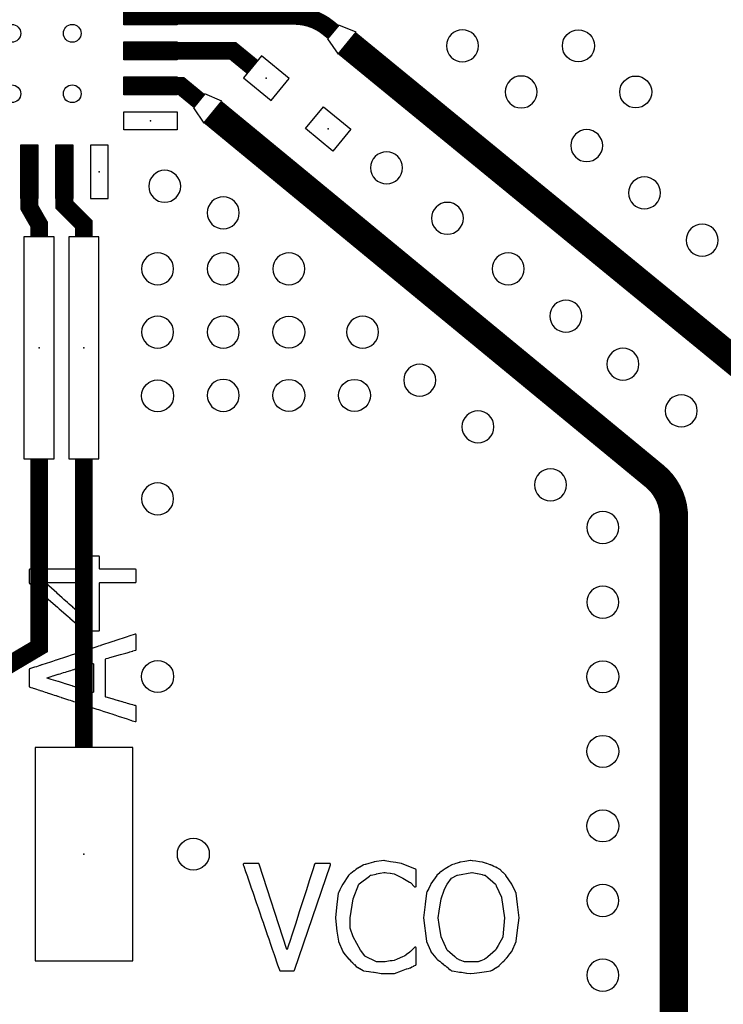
# Model space of a CAD drawing. Extents: x -0.28 to 1.53, y -0.26 to 1.53.
# Tile 9 of 45: x 0.75 to 1.15, y 0.22 to 0.78. Entities that reach past the tile are written whole.
import ezdxf
from ezdxf.enums import TextEntityAlignment as Align

# ---------------------------------------------------------------- set-up
doc = ezdxf.new("R2010")
doc.units = 0
doc.header["$MEASUREMENT"] = 0
doc.linetypes.add('SSCOMP', pattern=[101, 100, 1])
doc.layers.get('0').update_dxf_attribs({"linetype": 'CONTINUOUS'})
for name, color, linetype in [('COM-NS', 4, 'CONTINUOUS'), ('HOL', 1, 'CONTINUOUS'), ('LND-NS', 5, 'CONTINUOUS'), ('NET', 7, 'CONTINUOUS'), ('PAD-NS', 5, 'CONTINUOUS'), ('SLK-NS', 7, 'CONTINUOUS'), ('TRA-03', 40, 'CONTINUOUS'), ('TRA-NS', 5, 'CONTINUOUS'), ('via', 7, 'CONTINUOUS')]:
    doc.layers.add(name, color=color, linetype=linetype)
doc.layers.get('COM-NS').off()
doc.layers.get('TRA-03').off()

# ---------------------------------------------------------------- blocks, each defined once
blk = doc.blocks.new('HOL-D01')
at = {"layer": 'HOL', "linetype": 'Continuous'}
blk.add_circle((0, 0), 0.005, dxfattribs=at)
blk = doc.blocks.new('VIA-D01-D0')
at = {"layer": 'HOL'}
blk.add_blockref('HOL-D01', (0, 0), dxfattribs=at)
at = {"layer": 'NET'}
blk.add_attdef('NET', text='', height=0.01, dxfattribs=at).set_placement((0, 0), align=Align.MIDDLE)
blk = doc.blocks.new('LND-NS-4-D03-D01')
at = {"layer": 'LND-NS'}
blk.add_lwpolyline([(-0.015, -0.005), (0.015, -0.005), (0.015, 0.005), (-0.015, 0.005)], close=True, dxfattribs=at)
blk.add_point((0, 0), dxfattribs=at)
blk = doc.blocks.new('HMC_LP4-NS')
at = {"layer": 'LND-NS', "xscale": -1, "rotation": 90}
for p in [(-0.04921, 0.07799), (-0.02953, 0.07799), (-0.00984, 0.07799), (0.00984, 0.07799), (0.02953, 0.07799), (0.04921, 0.07799)]:
    blk.add_blockref('LND-NS-4-D03-D01', p, dxfattribs=at)
at = {"layer": 'LND-NS'}
for p in [(-0.07799, 0.04921), (-0.07799, 0.02953), (-0.07799, 0.00984), (-0.07799, -0.00984), (-0.07799, -0.02953), (-0.07799, -0.04921)]:
    blk.add_blockref('LND-NS-4-D03-D01', p, dxfattribs=at)
at = {"layer": 'LND-NS', "xscale": -1}
for p in [(0.07799, 0.04921), (0.07799, 0.02953), (0.07799, 0.00984), (0.07799, -0.00984), (0.07799, -0.02953), (0.07799, -0.04921)]:
    blk.add_blockref('LND-NS-4-D03-D01', p, dxfattribs=at)
at = {"layer": 'LND-NS', "rotation": 90}
for p in [(-0.04921, -0.07799), (-0.02953, -0.07799), (-0.00984, -0.07799), (0.00984, -0.07799), (0.02953, -0.07799), (0.04921, -0.07799)]:
    blk.add_blockref('LND-NS-4-D03-D01', p, dxfattribs=at)
at = {"layer": 'via'}
for p in [(-0.034, 0.034), (0, 0.034), (0.034, 0.034), (-0.034, 0), (0, 0), (0.034, 0), (-0.034, -0.034), (0, -0.034), (0.034, -0.034)]:
    blk.add_blockref('VIA-D01-D0', p, dxfattribs=at)
blk = doc.blocks.new('PAD-NS-4-D055-D12')
at = {"layer": 'PAD-NS'}
blk.add_lwpolyline([(0.0275, -0.06), (0.0275, 0.06), (-0.0275, 0.06), (-0.0275, -0.06)], close=True, dxfattribs=at)
blk.add_point((0, 0), dxfattribs=at)
blk = doc.blocks.new('2MM_14PIN-NS')
at = {"layer": 'PAD-NS'}
for p in [(0, 0.2), (0.08, 0.2), (0.16, 0.2), (0.24, 0.2), (0.32, 0.2), (0.4, 0.2), (0.48, 0.2), (0, 0), (0.08, 0), (0.16, 0), (0.24, 0), (0.32, 0), (0.4, 0), (0.48, 0)]:
    blk.add_blockref('PAD-NS-4-D055-D12', p, dxfattribs=at)
blk = doc.blocks.new('LND-NS-4-D02-D016')
at = {"layer": 'LND-NS'}
blk.add_lwpolyline([(-0.01, -0.008), (0.01, -0.008), (0.01, 0.008), (-0.01, 0.008)], close=True, dxfattribs=at)
blk.add_point((0, 0), dxfattribs=at)
blk = doc.blocks.new('0402_16-NS')
at = {"layer": 'LND-NS'}
blk.add_blockref('LND-NS-4-D02-D016', (-0.0225, 0), dxfattribs=at)
at = {"layer": 'LND-NS', "xscale": -1}
blk.add_blockref('LND-NS-4-D02-D016', (0.0225, 0), dxfattribs=at)
blk = doc.blocks.new('HOL-D018')
at = {"layer": 'HOL'}
blk.add_circle((0, 0), 0.009, dxfattribs=at)
blk = doc.blocks.new('VIA-D018-D0')
at = {"layer": 'HOL'}
blk.add_blockref('HOL-D018', (0, 0), dxfattribs=at)
at = {"layer": 'NET'}
blk.add_attdef('NET', text='', height=0.01, dxfattribs=at).set_placement((0, 0), align=Align.MIDDLE)
blk = doc.blocks.new('LND-NS-4-D017-D125')
at = {"layer": 'LND-NS'}
blk.add_lwpolyline([(0.0085, -0.0625), (0.0085, 0.0625), (-0.0085, 0.0625), (-0.0085, -0.0625)], close=True, dxfattribs=at)
blk.add_point((0, 0), dxfattribs=at)

msp = doc.modelspace()

# ---------------------------------------------------------------- linework, layer by layer
at = {"layer": 'SLK-NS'}
for points in [[(0.75967, 0.46545), (0.75967, 0.45874), (0.759671, 0.45874), (0.759671, 0.458705), (0.759683, 0.458627), (0.759706, 0.458552), (0.759742, 0.458482), (0.759787, 0.458418), (0.759842, 0.458362), (0.762643, 0.455929), (0.762646, 0.455926), (0.762693, 0.455886), (0.763638, 0.455065), (0.763646, 0.455056), (0.763706, 0.455005), (0.763711, 0.455002), (0.768645, 0.450717), (0.768646, 0.450716), (0.768657, 0.450707), (0.76964, 0.449853), (0.769646, 0.449846), (0.769706, 0.449795), (0.769709, 0.449793), (0.770635, 0.448989), (0.770646, 0.448976), (0.770706, 0.448925), (0.770715, 0.44892), (0.775643, 0.44464), (0.775646, 0.444636), (0.775704, 0.444587), (0.776637, 0.443776), (0.776646, 0.443766), (0.776706, 0.443715), (0.776712, 0.443711), (0.781645, 0.439428), (0.781646, 0.439426), (0.781667, 0.439408), (0.78264, 0.438563), (0.782646, 0.438556), (0.782706, 0.438505), (0.782709, 0.438503), (0.788642, 0.433351), (0.788646, 0.433346), (0.788706, 0.433295), (0.788707, 0.433295), (0.789637, 0.432487), (0.789646, 0.432476), (0.789706, 0.432425), (0.789713, 0.432421), (0.790932, 0.431362), (0.790933, 0.431363), (0.790966, 0.431335), (0.791033, 0.431294), (0.791105, 0.431264), (0.791182, 0.431246), (0.79126, 0.43124), (0.79884, 0.43124), (0.798918, 0.431246), (0.798995, 0.431264), (0.799067, 0.431294), (0.799134, 0.431335), (0.799194, 0.431386), (0.799245, 0.431446), (0.799286, 0.431513), (0.799316, 0.431585), (0.799334, 0.431662), (0.79934, 0.43174), (0.79934, 0.458302), (0.799548, 0.45851), (0.8195, 0.45851), (0.819578, 0.458516), (0.819655, 0.458534), (0.819727, 0.458564), (0.819794, 0.458605), (0.819854, 0.458656), (0.819905, 0.458716), (0.819946, 0.458783), (0.819976, 0.458855), (0.819994, 0.458932), (0.82, 0.45901), (0.82, 0.46545), (0.819994, 0.465528), (0.819976, 0.465605), (0.819946, 0.465677), (0.819905, 0.465744), (0.819854, 0.465804), (0.819794, 0.465855), (0.819727, 0.465896), (0.819655, 0.465926), (0.819578, 0.465944), (0.8195, 0.46595), (0.799548, 0.46595), (0.79934, 0.466158), (0.79934, 0.47289), (0.799334, 0.472968), (0.799316, 0.473045), (0.799286, 0.473117), (0.799245, 0.473184), (0.799194, 0.473244), (0.799134, 0.473295), (0.799067, 0.473336), (0.798995, 0.473366), (0.798918, 0.473384), (0.79884, 0.47339), (0.79323, 0.47339), (0.793152, 0.473384), (0.793075, 0.473366), (0.793003, 0.473336), (0.792936, 0.473295), (0.792876, 0.473244), (0.792825, 0.473184), (0.792784, 0.473117), (0.792754, 0.473045), (0.792736, 0.472968), (0.79273, 0.47289), (0.79273, 0.466158), (0.792522, 0.46595), (0.76017, 0.46595), (0.760092, 0.465944), (0.760015, 0.465926), (0.759943, 0.465896), (0.759876, 0.465855), (0.759816, 0.465804), (0.759765, 0.465744), (0.759724, 0.465677), (0.759694, 0.465605), (0.759676, 0.465528)], [(0.769019, 0.458284), (0.769104, 0.45851), (0.792522, 0.45851), (0.79273, 0.458302), (0.79273, 0.437347), (0.792483, 0.437238), (0.79239, 0.437321), (0.792354, 0.437364), (0.792294, 0.437415), (0.792268, 0.437431), (0.791366, 0.43824), (0.791354, 0.438254), (0.791294, 0.438305), (0.791293, 0.438306), (0.790377, 0.439127), (0.790354, 0.439154), (0.790294, 0.439205), (0.790282, 0.439213), (0.788363, 0.440933), (0.788354, 0.440944), (0.788301, 0.440989), (0.787374, 0.44182), (0.787354, 0.441844), (0.787294, 0.441895), (0.787284, 0.441901), (0.78536, 0.443627), (0.785354, 0.443634), (0.785316, 0.443666), (0.784371, 0.444514), (0.784354, 0.444534), (0.784294, 0.444585), (0.784287, 0.444589), (0.782358, 0.44632), (0.782354, 0.446324), (0.782332, 0.446343), (0.781369, 0.447207), (0.781354, 0.447224), (0.781294, 0.447275), (0.781289, 0.447278), (0.779355, 0.449013), (0.779354, 0.449014), (0.779348, 0.449019), (0.778366, 0.4499), (0.778354, 0.449914), (0.778294, 0.449965), (0.778292, 0.449966), (0.775363, 0.452593), (0.775354, 0.452604), (0.775298, 0.452652), (0.772361, 0.455286), (0.772354, 0.455294), (0.772313, 0.455329), (0.769358, 0.457979), (0.769354, 0.457984), (0.769329, 0.458005)], [(0.75967, 0.40939), (0.75967, 0.4002), (0.759676, 0.400124), (0.759694, 0.400047), (0.759724, 0.399975), (0.759764, 0.399908), (0.759815, 0.399848), (0.759875, 0.399797), (0.759941, 0.399755), (0.760014, 0.399725), (0.760768, 0.399477), (0.760773, 0.399474), (0.760845, 0.399444), (0.760922, 0.399426), (0.760924, 0.399426), (0.761764, 0.39915), (0.761773, 0.399144), (0.761845, 0.399114), (0.761922, 0.399096), (0.761928, 0.399096), (0.762844, 0.398794), (0.762846, 0.398794), (0.763831, 0.39847), (0.763845, 0.398464), (0.763858, 0.398461), (0.764818, 0.398145), (0.764845, 0.398134), (0.76487, 0.398128), (0.765805, 0.397821), (0.765845, 0.397804), (0.765882, 0.397795), (0.766791, 0.397496), (0.766845, 0.397474), (0.766894, 0.397462), (0.767778, 0.397172), (0.767845, 0.397144), (0.767907, 0.39713), (0.768771, 0.396846), (0.768773, 0.396844), (0.768845, 0.396814), (0.768919, 0.396797), (0.769766, 0.396518), (0.769773, 0.396514), (0.769845, 0.396484), (0.769922, 0.396466), (0.769925, 0.396466), (0.771839, 0.395836), (0.771845, 0.395834), (0.77185, 0.395833), (0.772826, 0.395512), (0.772845, 0.395504), (0.772863, 0.3955), (0.773813, 0.395187), (0.773845, 0.395174), (0.773875, 0.395167), (0.7748, 0.394863), (0.774845, 0.394844), (0.774887, 0.394834), (0.775786, 0.394538), (0.775845, 0.394514), (0.775899, 0.394501), (0.776773, 0.394214), (0.776845, 0.394184), (0.776911, 0.394168), (0.777769, 0.393886), (0.777773, 0.393884), (0.777845, 0.393854), (0.777922, 0.393836), (0.777923, 0.393836), (0.780834, 0.392879), (0.780845, 0.392874), (0.780855, 0.392872), (0.781821, 0.392554), (0.781845, 0.392544), (0.781867, 0.392539), (0.782808, 0.39223), (0.782845, 0.392214), (0.78288, 0.392206), (0.783794, 0.391905), (0.783845, 0.391884), (0.783892, 0.391873), (0.784781, 0.391581), (0.784845, 0.391554), (0.784904, 0.39154), (0.785771, 0.391255), (0.785773, 0.391254), (0.785845, 0.391224), (0.785916, 0.391207), (0.788842, 0.390245), (0.788848, 0.390243), (0.789829, 0.389921), (0.789845, 0.389914), (0.78986, 0.389911), (0.790816, 0.389596), (0.790845, 0.389584), (0.790872, 0.389578), (0.791802, 0.389272), (0.791845, 0.389254), (0.791884, 0.389245), (0.792789, 0.388947), (0.792845, 0.388924), (0.792897, 0.388912), (0.793776, 0.388623), (0.793845, 0.388594), (0.793909, 0.388579), (0.797837, 0.387287), (0.797845, 0.387284), (0.797852, 0.387282), (0.798824, 0.386963), (0.798845, 0.386954), (0.798865, 0.386949), (0.799811, 0.386638), (0.799845, 0.386624), (0.799877, 0.386617), (0.800797, 0.386314), (0.800845, 0.386294), (0.800889, 0.386284), (0.801784, 0.385989), (0.801845, 0.385964), (0.801901, 0.385951), (0.806832, 0.384329), (0.806845, 0.384324), (0.806857, 0.384321), (0.807819, 0.384005), (0.807845, 0.383994), (0.807869, 0.383988), (0.808805, 0.38368), (0.808845, 0.383664), (0.808882, 0.383655), (0.809792, 0.383356), (0.809845, 0.383334), (0.809894, 0.383323), (0.81484, 0.381696), (0.814845, 0.381694), (0.81485, 0.381693), (0.815827, 0.381372), (0.815845, 0.381364), (0.815862, 0.38136), (0.816813, 0.381047), (0.816845, 0.381034), (0.816874, 0.381027), (0.8178, 0.380723), (0.817845, 0.380704), (0.817886, 0.380694), (0.819337, 0.380217), (0.819345, 0.380214), (0.819422, 0.380196), (0.8195, 0.38019), (0.819578, 0.380196), (0.819655, 0.380214), (0.819727, 0.380244), (0.819794, 0.380285), (0.819854, 0.380336), (0.819905, 0.380396), (0.819946, 0.380463), (0.819976, 0.380535), (0.819994, 0.380612), (0.82, 0.38069), (0.82, 0.388728), (0.819991, 0.388806), (0.81997, 0.388881), (0.819937, 0.388953), (0.819894, 0.389018), (0.819841, 0.389076), (0.819779, 0.389125), (0.819711, 0.389163), (0.819638, 0.389191), (0.819207, 0.389314), (0.819155, 0.389336), (0.819078, 0.389354), (0.819065, 0.389355), (0.818161, 0.389613), (0.818155, 0.389616), (0.81814, 0.38962), (0.817191, 0.389891), (0.817155, 0.389906), (0.817078, 0.389924), (0.817075, 0.389924), (0.815175, 0.390468), (0.815155, 0.390476), (0.815105, 0.390488), (0.814205, 0.390745), (0.814155, 0.390766), (0.814078, 0.390784), (0.814066, 0.390785), (0.813159, 0.391044), (0.813155, 0.391046), (0.813145, 0.391048), (0.812189, 0.391322), (0.812155, 0.391336), (0.812078, 0.391354), (0.812076, 0.391354), (0.810173, 0.391898), (0.810155, 0.391906), (0.810109, 0.391917), (0.808157, 0.392475), (0.808155, 0.392476), (0.80815, 0.392477), (0.807187, 0.392753), (0.807155, 0.392766), (0.807078, 0.392784), (0.807077, 0.392784), (0.805171, 0.393329), (0.805155, 0.393336), (0.805114, 0.393346), (0.803155, 0.393906), (0.803154, 0.393906), (0.802805, 0.394006), (0.80264, 0.39422), (0.80264, 0.41537), (0.802805, 0.415584), (0.803155, 0.415684), (0.804071, 0.415945), (0.804078, 0.415946), (0.804155, 0.415964), (0.804197, 0.415981), (0.805137, 0.41625), (0.805155, 0.416254), (0.805162, 0.416257), (0.807119, 0.416816), (0.807155, 0.416824), (0.807169, 0.41683), (0.809101, 0.417381), (0.809155, 0.417394), (0.809176, 0.417403), (0.811083, 0.417947), (0.811155, 0.417964), (0.811183, 0.417976), (0.814153, 0.418824), (0.814156, 0.418824), (0.816135, 0.419389), (0.816155, 0.419394), (0.816163, 0.419397), (0.818117, 0.419955), (0.818155, 0.419964), (0.81817, 0.41997), (0.819637, 0.420389), (0.819637, 0.42039), (0.819655, 0.420394), (0.819727, 0.420424), (0.819794, 0.420465), (0.819854, 0.420516), (0.819905, 0.420576), (0.819946, 0.420643), (0.819976, 0.420715), (0.819994, 0.420792), (0.82, 0.42087), (0.82, 0.428902), (0.819994, 0.42898), (0.819987, 0.429009), (0.819976, 0.429055), (0.819946, 0.429127), (0.819945, 0.429128), (0.819945, 0.429129), (0.819939, 0.429138), (0.819905, 0.429194), (0.819854, 0.429254), (0.819794, 0.429305), (0.819727, 0.429346), (0.819655, 0.429376), (0.819578, 0.429394), (0.8195, 0.4294), (0.819498, 0.4294), (0.81942, 0.429394), (0.819391, 0.429387), (0.819345, 0.429376), (0.819337, 0.429373), (0.815862, 0.42823), (0.815845, 0.428226), (0.815827, 0.428218), (0.81485, 0.427897), (0.814845, 0.427896), (0.81484, 0.427894), (0.807869, 0.425602), (0.807845, 0.425596), (0.807819, 0.425585), (0.806857, 0.425269), (0.806845, 0.425266), (0.806832, 0.425261), (0.799877, 0.422973), (0.799845, 0.422966), (0.799811, 0.422952), (0.798865, 0.422641), (0.798845, 0.422636), (0.798824, 0.422627), (0.797852, 0.422308), (0.797845, 0.422306), (0.797837, 0.422303), (0.790872, 0.420012), (0.790845, 0.420006), (0.790816, 0.419994), (0.78986, 0.419679), (0.789845, 0.419676), (0.789829, 0.419669), (0.788848, 0.419347), (0.788842, 0.419345), (0.78288, 0.417384), (0.782845, 0.417376), (0.782808, 0.41736), (0.781867, 0.417051), (0.781845, 0.417046), (0.781821, 0.417036), (0.780855, 0.416718), (0.780845, 0.416716), (0.780834, 0.416711), (0.774887, 0.414756), (0.774845, 0.414746), (0.7748, 0.414727), (0.773875, 0.414423), (0.773845, 0.414416), (0.773813, 0.414403), (0.772863, 0.41409), (0.772845, 0.414086), (0.772826, 0.414078), (0.77185, 0.413757), (0.771845, 0.413756), (0.771839, 0.413754), (0.766894, 0.412128), (0.766845, 0.412116), (0.766791, 0.412094), (0.765882, 0.411795), (0.765845, 0.411786), (0.765805, 0.411769), (0.76487, 0.411462), (0.764845, 0.411456), (0.764818, 0.411445), (0.763858, 0.411129), (0.763845, 0.411126), (0.763831, 0.41112), (0.762846, 0.410796), (0.762844, 0.410796), (0.760022, 0.409868), (0.760015, 0.409866), (0.759943, 0.409836), (0.759876, 0.409795), (0.759816, 0.409744), (0.759765, 0.409684), (0.759724, 0.409617), (0.759694, 0.409545), (0.759676, 0.409468)], [(0.76994, 0.404687), (0.76994, 0.404903), (0.772135, 0.405589), (0.772155, 0.405594), (0.77217, 0.4056), (0.773099, 0.405891), (0.773155, 0.405904), (0.773197, 0.405922), (0.77612, 0.406836), (0.776155, 0.406844), (0.776181, 0.406855), (0.777085, 0.407138), (0.777155, 0.407154), (0.777208, 0.407176), (0.779141, 0.407781), (0.779155, 0.407784), (0.779165, 0.407788), (0.780106, 0.408083), (0.780155, 0.408094), (0.780192, 0.40811), (0.781076, 0.408386), (0.781078, 0.408386), (0.781155, 0.408404), (0.781219, 0.408431), (0.783127, 0.409027), (0.783155, 0.409034), (0.783176, 0.409043), (0.784092, 0.409329), (0.784155, 0.409344), (0.784203, 0.409364), (0.785071, 0.409635), (0.785078, 0.409636), (0.785155, 0.409654), (0.785227, 0.409684), (0.785228, 0.409685), (0.786148, 0.409972), (0.786155, 0.409974), (0.786161, 0.409976), (0.787113, 0.410274), (0.787155, 0.410284), (0.787187, 0.410297), (0.788078, 0.410576), (0.788155, 0.410594), (0.788214, 0.410619), (0.789066, 0.410885), (0.789078, 0.410886), (0.789155, 0.410904), (0.789227, 0.410934), (0.789232, 0.410937), (0.790133, 0.411219), (0.790155, 0.411224), (0.790171, 0.411231), (0.791098, 0.411521), (0.791155, 0.411534), (0.791198, 0.411552), (0.792073, 0.411826), (0.792078, 0.411826), (0.792155, 0.411844), (0.792225, 0.411873), (0.793061, 0.412135), (0.793078, 0.412136), (0.793155, 0.412154), (0.793227, 0.412184), (0.793236, 0.412189), (0.794119, 0.412466), (0.794155, 0.412474), (0.794182, 0.412485), (0.795084, 0.412767), (0.795155, 0.412784), (0.795209, 0.412807), (0.795787, 0.412987), (0.79603, 0.412808), (0.79603, 0.396782), (0.795787, 0.396603), (0.795209, 0.396783), (0.795155, 0.396806), (0.795084, 0.396823), (0.794182, 0.397105), (0.794155, 0.397116), (0.794119, 0.397124), (0.793156, 0.397426), (0.793154, 0.397426), (0.792225, 0.397717), (0.792155, 0.397746), (0.792078, 0.397764), (0.792073, 0.397764), (0.791198, 0.398038), (0.791155, 0.398056), (0.791098, 0.398069), (0.790171, 0.398359), (0.790155, 0.398366), (0.790133, 0.398371), (0.788214, 0.398971), (0.788155, 0.398996), (0.788078, 0.399014), (0.787187, 0.399293), (0.787155, 0.399306), (0.787113, 0.399316), (0.786161, 0.399614), (0.786155, 0.399616), (0.786148, 0.399618), (0.784203, 0.400226), (0.784155, 0.400246), (0.784092, 0.400261), (0.783176, 0.400547), (0.783155, 0.400556), (0.783127, 0.400563), (0.780192, 0.40148), (0.780155, 0.401496), (0.780106, 0.401507), (0.779165, 0.401802), (0.779155, 0.401806), (0.779141, 0.401809), (0.776181, 0.402735), (0.776155, 0.402746), (0.77612, 0.402754), (0.77217, 0.40399), (0.772155, 0.403996), (0.772135, 0.404001)], [(0.880227, 0.299668), (0.88052, 0.298813), (0.880524, 0.298795), (0.880535, 0.298768), (0.88152, 0.295894), (0.881524, 0.295875), (0.881536, 0.295847), (0.882519, 0.292975), (0.882524, 0.292955), (0.882536, 0.292926), (0.883519, 0.290055), (0.883524, 0.290035), (0.883536, 0.290005), (0.884519, 0.287136), (0.884524, 0.287115), (0.884537, 0.287084), (0.885519, 0.284217), (0.885524, 0.284195), (0.885537, 0.284163), (0.886519, 0.281297), (0.886524, 0.281275), (0.886538, 0.281242), (0.887519, 0.278378), (0.887524, 0.278355), (0.887538, 0.278321), (0.888518, 0.275459), (0.888524, 0.275435), (0.888539, 0.2754), (0.889518, 0.272539), (0.889524, 0.272515), (0.889539, 0.272479), (0.890518, 0.26962), (0.890524, 0.269595), (0.890539, 0.269558), (0.891518, 0.266701), (0.891524, 0.266675), (0.89154, 0.266637), (0.892518, 0.263782), (0.892524, 0.263755), (0.89254, 0.263716), (0.893518, 0.260862), (0.893524, 0.260835), (0.893541, 0.260795), (0.894517, 0.257943), (0.894524, 0.257915), (0.894541, 0.257874), (0.895517, 0.255024), (0.895524, 0.254995), (0.895541, 0.254953), (0.896517, 0.252104), (0.896524, 0.252075), (0.896542, 0.252032), (0.897517, 0.249185), (0.897524, 0.249155), (0.897542, 0.249111), (0.898517, 0.246266), (0.898524, 0.246235), (0.898543, 0.24619), (0.899517, 0.243346), (0.899524, 0.243315), (0.899543, 0.243269), (0.900517, 0.240427), (0.900524, 0.240395), (0.900543, 0.24035), (0.900544, 0.240345), (0.900574, 0.240273), (0.900615, 0.240206), (0.900666, 0.240146), (0.900726, 0.240095), (0.900793, 0.240054), (0.900865, 0.240024), (0.900942, 0.240006), (0.90102, 0.24), (0.90857, 0.24), (0.90857, 0.240001), (0.90864, 0.240005), (0.908717, 0.240022), (0.90879, 0.240051), (0.908857, 0.240091), (0.908918, 0.240141), (0.90897, 0.2402), (0.909012, 0.240266), (0.909043, 0.240338), (0.929363, 0.299667), (0.929366, 0.299675), (0.929375, 0.299714), (0.929383, 0.299744), (0.929384, 0.29975), (0.929384, 0.299752), (0.929386, 0.299774), (0.92939, 0.299822), (0.92939, 0.29983), (0.929387, 0.29987), (0.929385, 0.2999), (0.929384, 0.299903), (0.929384, 0.299908), (0.92937, 0.299967), (0.929368, 0.299977), (0.929368, 0.299978), (0.929366, 0.299985), (0.929341, 0.300046), (0.929339, 0.30005), (0.929336, 0.300057), (0.929295, 0.300124), (0.929244, 0.300184), (0.929193, 0.300227), (0.92919, 0.30023), (0.929184, 0.300235), (0.929136, 0.300265), (0.929124, 0.300272), (0.929122, 0.300273), (0.929117, 0.300276), (0.929045, 0.300306), (0.929006, 0.300315), (0.928976, 0.300323), (0.92897, 0.300324), (0.928968, 0.300324), (0.928946, 0.300326), (0.928898, 0.30033), (0.920859, 0.30033), (0.92078, 0.300324), (0.920704, 0.300305), (0.920632, 0.300275), (0.920565, 0.300234), (0.920506, 0.300183), (0.920455, 0.300123), (0.920414, 0.300056), (0.920384, 0.299983), (0.919528, 0.297323), (0.919524, 0.297315), (0.919522, 0.297306), (0.917528, 0.291115), (0.917524, 0.291105), (0.917522, 0.291095), (0.915529, 0.284906), (0.915524, 0.284895), (0.915521, 0.284883), (0.913529, 0.278697), (0.913524, 0.278685), (0.913521, 0.278672), (0.91153, 0.272489), (0.911524, 0.272475), (0.911521, 0.27246), (0.90953, 0.26628), (0.909524, 0.266265), (0.90952, 0.266249), (0.907531, 0.260071), (0.907524, 0.260055), (0.90752, 0.260037), (0.906524, 0.256945), (0.905531, 0.253863), (0.905524, 0.253845), (0.90552, 0.253826), (0.904906, 0.25192), (0.904684, 0.25192), (0.889208, 0.299978), (0.889206, 0.299985), (0.889176, 0.300057), (0.889135, 0.300124), (0.889084, 0.300184), (0.889024, 0.300235), (0.888957, 0.300276), (0.888885, 0.300306), (0.888808, 0.300324), (0.88873, 0.30033), (0.880692, 0.30033), (0.880614, 0.300323), (0.880538, 0.300303), (0.880466, 0.300272), (0.8804, 0.30023), (0.880341, 0.300178), (0.880291, 0.300117), (0.880251, 0.30005), (0.880222, 0.299977), (0.880205, 0.2999), (0.8802, 0.299822), (0.880207, 0.299744)], [(0.932073, 0.269695), (0.932503, 0.265829), (0.932506, 0.265792), (0.932508, 0.265782), (0.932893, 0.262325), (0.932894, 0.262325), (0.932895, 0.26231), (0.933705, 0.2566), (0.933706, 0.2566), (0.933715, 0.256547), (0.93374, 0.256473), (0.93617, 0.250803), (0.936171, 0.250804), (0.936196, 0.250752), (0.93624, 0.250687), (0.937589, 0.249006), (0.937595, 0.248996), (0.93763, 0.248954), (0.938579, 0.247773), (0.938595, 0.247746), (0.938646, 0.247686), (0.938653, 0.24768), (0.93949, 0.246637), (0.939491, 0.246638), (0.939526, 0.246596), (0.939593, 0.246529), (0.939595, 0.246526), (0.939646, 0.246466), (0.939706, 0.246415), (0.939709, 0.246413), (0.940593, 0.245529), (0.940595, 0.245526), (0.940646, 0.245466), (0.940706, 0.245415), (0.940709, 0.245413), (0.941593, 0.244529), (0.941595, 0.244526), (0.941646, 0.244466), (0.941706, 0.244415), (0.941709, 0.244413), (0.942593, 0.243529), (0.942595, 0.243526), (0.942646, 0.243466), (0.942706, 0.243415), (0.942709, 0.243413), (0.943596, 0.242526), (0.943597, 0.242527), (0.943628, 0.242497), (0.943657, 0.242476), (0.943706, 0.242435), (0.943773, 0.242394), (0.943823, 0.242373), (0.944678, 0.241859), (0.944706, 0.241835), (0.944773, 0.241794), (0.944815, 0.241776), (0.945684, 0.241254), (0.945706, 0.241235), (0.945773, 0.241194), (0.945807, 0.24118), (0.94669, 0.240649), (0.946706, 0.240635), (0.946773, 0.240594), (0.946799, 0.240583), (0.947682, 0.240052), (0.947683, 0.240053), (0.94772, 0.240031), (0.947793, 0.240002), (0.947869, 0.239985), (0.947906, 0.23998), (0.947922, 0.239976), (0.947944, 0.239974), (0.950882, 0.239555), (0.950922, 0.239546), (0.950977, 0.239542), (0.951911, 0.239409), (0.951922, 0.239406), (0.951938, 0.239405), (0.953549, 0.239175), (0.953583, 0.239173), (0.953919, 0.239117), (0.953922, 0.239116), (0.953924, 0.239116), (0.954874, 0.238957), (0.954922, 0.238946), (0.954958, 0.238943), (0.955841, 0.238796), (0.955845, 0.238794), (0.955922, 0.238776), (0.955991, 0.238771), (0.957889, 0.238454), (0.957922, 0.238446), (0.957946, 0.238444), (0.958467, 0.238357), (0.958472, 0.238356), (0.95855, 0.23835), (0.96503, 0.23835), (0.96503, 0.238351), (0.965063, 0.238351), (0.96514, 0.238362), (0.965215, 0.238386), (0.96924, 0.23999), (0.969255, 0.239995), (0.969259, 0.239996), (0.970131, 0.240288), (0.970155, 0.240294), (0.970186, 0.240307), (0.972123, 0.240957), (0.972155, 0.240964), (0.972195, 0.240981), (0.973075, 0.241276), (0.973078, 0.241276), (0.973155, 0.241294), (0.973227, 0.241324), (0.973237, 0.24133), (0.974116, 0.241625), (0.974155, 0.241634), (0.974227, 0.241664), (0.974236, 0.24167), (0.974242, 0.241672), (0.975149, 0.242123), (0.975155, 0.242124), (0.975227, 0.242154), (0.97529, 0.242192), (0.976178, 0.242634), (0.976227, 0.242654), (0.976261, 0.242675), (0.97722, 0.243151), (0.977227, 0.243154), (0.977232, 0.243157), (0.977241, 0.243161), (0.977247, 0.243164), (0.977314, 0.243205), (0.977374, 0.243256), (0.977425, 0.243316), (0.977466, 0.243383), (0.977496, 0.243455), (0.977514, 0.243532), (0.97752, 0.24361), (0.97752, 0.25272), (0.977514, 0.252798), (0.977496, 0.252875), (0.977466, 0.252947), (0.977425, 0.253014), (0.977374, 0.253074), (0.977314, 0.253125), (0.977247, 0.253166), (0.977175, 0.253196), (0.977098, 0.253214), (0.97702, 0.25322), (0.9769, 0.25322), (0.976822, 0.253214), (0.976745, 0.253196), (0.976673, 0.253166), (0.976606, 0.253125), (0.976546, 0.253074), (0.974226, 0.250754), (0.974202, 0.250734), (0.973733, 0.250382), (0.973706, 0.250365), (0.973668, 0.250333), (0.972744, 0.249638), (0.972706, 0.249615), (0.972652, 0.249569), (0.971755, 0.248895), (0.971706, 0.248865), (0.971646, 0.248814), (0.971644, 0.248812), (0.970931, 0.248276), (0.970882, 0.248246), (0.970873, 0.248243), (0.970845, 0.248236), (0.970773, 0.248206), (0.97074, 0.248186), (0.969856, 0.247808), (0.969845, 0.247806), (0.969773, 0.247776), (0.969758, 0.247767), (0.966854, 0.246528), (0.966845, 0.246526), (0.966773, 0.246496), (0.966759, 0.246488), (0.965149, 0.2458), (0.96508, 0.245779), (0.963935, 0.245615), (0.963922, 0.245614), (0.963912, 0.245612), (0.962989, 0.245479), (0.962922, 0.245474), (0.962872, 0.245462), (0.960947, 0.245186), (0.960922, 0.245184), (0.960903, 0.24518), (0.96, 0.24505), (0.959922, 0.245044), (0.959863, 0.24503), (0.959374, 0.24496), (0.955265, 0.24496), (0.955146, 0.244986), (0.948645, 0.248242), (0.948564, 0.248308), (0.946126, 0.251562), (0.946109, 0.251588), (0.941992, 0.259004), (0.941972, 0.259044), (0.940345, 0.263936), (0.94033, 0.264014), (0.94033, 0.26972), (0.940335, 0.269763), (0.94198, 0.280467), (0.941994, 0.28052), (0.945268, 0.2887), (0.945346, 0.288802), (0.951292, 0.293264), (0.951294, 0.293265), (0.951297, 0.293267), (0.951859, 0.293689), (0.951954, 0.293735), (0.952037, 0.293753), (0.952078, 0.293756), (0.952155, 0.293774), (0.952181, 0.293785), (0.955069, 0.294425), (0.955078, 0.294426), (0.955155, 0.294444), (0.955157, 0.294445), (0.956057, 0.294644), (0.956078, 0.294646), (0.956155, 0.294664), (0.956166, 0.294668), (0.957045, 0.294863), (0.957078, 0.294866), (0.957155, 0.294884), (0.957175, 0.294892), (0.959299, 0.295363), (0.959387, 0.295368), (0.959863, 0.2953), (0.959922, 0.295286), (0.96, 0.29528), (0.960903, 0.29515), (0.960922, 0.295146), (0.960947, 0.295144), (0.962872, 0.294868), (0.962922, 0.294856), (0.962989, 0.294851), (0.963912, 0.294718), (0.963922, 0.294716), (0.963935, 0.294715), (0.965081, 0.29455), (0.965161, 0.294526), (0.97006, 0.292076), (0.970063, 0.292074), (0.970066, 0.292073), (0.970083, 0.292061), (0.973762, 0.289861), (0.973773, 0.289854), (0.973774, 0.289854), (0.974188, 0.289606), (0.974228, 0.289574), (0.976546, 0.287256), (0.976606, 0.287205), (0.976673, 0.287164), (0.976745, 0.287134), (0.976822, 0.287116), (0.9769, 0.28711), (0.97702, 0.28711), (0.977098, 0.287116), (0.977175, 0.287134), (0.977247, 0.287164), (0.977314, 0.287205), (0.977374, 0.287256), (0.977425, 0.287316), (0.977466, 0.287383), (0.977496, 0.287455), (0.977514, 0.287532), (0.97752, 0.28761), (0.97752, 0.29669), (0.977518, 0.296712), (0.977518, 0.296735), (0.977515, 0.296751), (0.977514, 0.296768), (0.977509, 0.29679), (0.977505, 0.296813), (0.9775, 0.296828), (0.977496, 0.296845), (0.977486, 0.296868), (0.97748, 0.296887), (0.977473, 0.2969), (0.977466, 0.296917), (0.977449, 0.296945), (0.977443, 0.296956), (0.977438, 0.296962), (0.977425, 0.296984), (0.977401, 0.297012), (0.977396, 0.297019), (0.977391, 0.297023), (0.977374, 0.297044), (0.977348, 0.297066), (0.97734, 0.297074), (0.977333, 0.297079), (0.977314, 0.297095), (0.977284, 0.297113), (0.977276, 0.297119), (0.977269, 0.297122), (0.977247, 0.297136), (0.977217, 0.297149), (0.977206, 0.297154), (0.969306, 0.300314), (0.969305, 0.300313), (0.969278, 0.300324), (0.969202, 0.300343), (0.969083, 0.300363), (0.969078, 0.300364), (0.969074, 0.300364), (0.966091, 0.300861), (0.966078, 0.300864), (0.966068, 0.300865), (0.963098, 0.301359), (0.963078, 0.301364), (0.963063, 0.301365), (0.960106, 0.301857), (0.960078, 0.301864), (0.960057, 0.301866), (0.959423, 0.301971), (0.959416, 0.301973), (0.959338, 0.30198), (0.959259, 0.301975), (0.953944, 0.301216), (0.953922, 0.301214), (0.953906, 0.30121), (0.953589, 0.301165), (0.953589, 0.301164), (0.953522, 0.301151), (0.950881, 0.300394), (0.950845, 0.300386), (0.950831, 0.30038), (0.948926, 0.299834), (0.948922, 0.299834), (0.948845, 0.299816), (0.948808, 0.299801), (0.947869, 0.299532), (0.947845, 0.299526), (0.947835, 0.299522), (0.947832, 0.299521), (0.947818, 0.299515), (0.947783, 0.299504), (0.947713, 0.299469), (0.946778, 0.298908), (0.946773, 0.298906), (0.946706, 0.298865), (0.946705, 0.298864), (0.945778, 0.298308), (0.945773, 0.298306), (0.945706, 0.298265), (0.945705, 0.298264), (0.944778, 0.297708), (0.944773, 0.297706), (0.944706, 0.297665), (0.944705, 0.297664), (0.943778, 0.297108), (0.943773, 0.297106), (0.943706, 0.297065), (0.943705, 0.297064), (0.943663, 0.297039), (0.943663, 0.297038), (0.943608, 0.297001), (0.942733, 0.296302), (0.942706, 0.296285), (0.942646, 0.296234), (0.94264, 0.296227), (0.941731, 0.2955), (0.941706, 0.295485), (0.941646, 0.295434), (0.941642, 0.295429), (0.940728, 0.294699), (0.940706, 0.294685), (0.940646, 0.294634), (0.940643, 0.29463), (0.939726, 0.293897), (0.939706, 0.293885), (0.939646, 0.293834), (0.939644, 0.293832), (0.939568, 0.293771), (0.939513, 0.293719), (0.939464, 0.293658), (0.936214, 0.288788), (0.936215, 0.288787), (0.936183, 0.288734), (0.935557, 0.287481), (0.935554, 0.287477), (0.935552, 0.287471), (0.934557, 0.285481), (0.934554, 0.285477), (0.934552, 0.285471), (0.933754, 0.283874), (0.933747, 0.283862), (0.93372, 0.283789), (0.933704, 0.283712), (0.932894, 0.277192), (0.932893, 0.277185), (0.932507, 0.273713), (0.932506, 0.273708), (0.932505, 0.273689), (0.932073, 0.269805), (0.932075, 0.269805), (0.932071, 0.269773)], [(0.981664, 0.269698), (0.983292, 0.256614), (0.983294, 0.256598), (0.983295, 0.256598), (0.983305, 0.256537), (0.983331, 0.256463), (0.985524, 0.251355), (0.985554, 0.251283), (0.985557, 0.251278), (0.985751, 0.250826), (0.985752, 0.250823), (0.985756, 0.250815), (0.985761, 0.250803), (0.985786, 0.250752), (0.98583, 0.250687), (0.988592, 0.247241), (0.988595, 0.247236), (0.988611, 0.247217), (0.98906, 0.246657), (0.989061, 0.246658), (0.98908, 0.246633), (0.989138, 0.24658), (0.989626, 0.246189), (0.989646, 0.246166), (0.989706, 0.246115), (0.989761, 0.246082), (0.990628, 0.245387), (0.990646, 0.245366), (0.990706, 0.245315), (0.990758, 0.245283), (0.991629, 0.244586), (0.991646, 0.244566), (0.991706, 0.244515), (0.991756, 0.244485), (0.99263, 0.243784), (0.992646, 0.243766), (0.992706, 0.243715), (0.992753, 0.243686), (0.993632, 0.242983), (0.993646, 0.242966), (0.993706, 0.242915), (0.99375, 0.242888), (0.994633, 0.242181), (0.994646, 0.242166), (0.994706, 0.242115), (0.994748, 0.24209), (0.995634, 0.24138), (0.995646, 0.241366), (0.995706, 0.241315), (0.995745, 0.241291), (0.996636, 0.240578), (0.996646, 0.240566), (0.996706, 0.240515), (0.996742, 0.240493), (0.997258, 0.240081), (0.997273, 0.240068), (0.99734, 0.240026), (0.997412, 0.239996), (0.997488, 0.239977), (0.998878, 0.239746), (0.998922, 0.239736), (0.998956, 0.239733), (1.000907, 0.23941), (1.000922, 0.239406), (1.000934, 0.239405), (1.001847, 0.239253), (1.001922, 0.239236), (1.001979, 0.239232), (1.002308, 0.239177), (1.002319, 0.239175), (1.002895, 0.239092), (1.002922, 0.239086), (1.002958, 0.239083), (1.004864, 0.238809), (1.004922, 0.238796), (1.005, 0.23879), (1.005904, 0.23866), (1.005922, 0.238656), (1.005946, 0.238654), (1.008013, 0.238357), (1.008017, 0.238357), (1.008029, 0.238356), (1.008092, 0.23835), (1.008171, 0.238355), (1.010053, 0.238624), (1.010078, 0.238626), (1.010096, 0.23863), (1.013069, 0.239055), (1.013078, 0.239056), (1.013085, 0.239058), (1.017039, 0.239623), (1.017078, 0.239626), (1.017106, 0.239633), (1.019571, 0.239985), (1.019571, 0.239987), (1.019613, 0.239993), (1.019688, 0.240016), (1.019758, 0.240052), (1.020226, 0.240334), (1.020227, 0.240334), (1.020237, 0.24034), (1.021218, 0.24093), (1.021227, 0.240934), (1.021294, 0.240975), (1.021298, 0.240978), (1.02221, 0.241527), (1.022227, 0.241534), (1.022294, 0.241575), (1.022304, 0.241583), (1.023202, 0.242124), (1.023227, 0.242134), (1.023294, 0.242175), (1.02331, 0.242188), (1.023748, 0.242452), (1.023748, 0.242453), (1.023784, 0.242475), (1.023844, 0.242526), (1.024291, 0.242973), (1.024294, 0.242975), (1.024354, 0.243026), (1.024405, 0.243086), (1.024407, 0.243089), (1.025291, 0.243973), (1.025294, 0.243975), (1.025354, 0.244026), (1.025405, 0.244086), (1.025407, 0.244089), (1.026291, 0.244973), (1.026294, 0.244975), (1.026354, 0.245026), (1.026405, 0.245086), (1.026407, 0.245089), (1.027291, 0.245973), (1.027294, 0.245975), (1.027354, 0.246026), (1.027405, 0.246086), (1.027407, 0.246089), (1.027914, 0.246596), (1.027913, 0.246597), (1.02795, 0.246637), (1.028343, 0.247126), (1.028354, 0.247136), (1.028405, 0.247196), (1.028426, 0.24723), (1.029352, 0.248385), (1.029354, 0.248386), (1.029405, 0.248446), (1.029416, 0.248463), (1.030401, 0.249691), (1.030405, 0.249696), (1.030406, 0.249697), (1.0312, 0.250687), (1.031199, 0.250688), (1.031233, 0.250734), (1.03127, 0.250803), (1.03369, 0.256463), (1.033689, 0.256464), (1.03371, 0.256521), (1.033726, 0.256598), (1.034494, 0.262731), (1.034494, 0.262734), (1.035366, 0.269698), (1.035367, 0.269721), (1.035369, 0.269737), (1.035369, 0.26975), (1.03537, 0.269776), (1.035367, 0.269798), (1.035367, 0.269815), (1.034547, 0.277185), (1.034546, 0.277185), (1.034546, 0.277192), (1.033726, 0.283712), (1.033725, 0.283724), (1.033707, 0.2838), (1.033678, 0.283873), (1.033467, 0.284297), (1.033446, 0.284347), (1.033424, 0.284382), (1.031258, 0.288733), (1.031257, 0.288732), (1.031226, 0.288787), (1.027966, 0.293677), (1.027965, 0.293677), (1.027954, 0.293695), (1.027903, 0.293754), (1.027369, 0.294286), (1.027354, 0.294304), (1.027336, 0.29432), (1.026386, 0.295266), (1.026354, 0.295304), (1.026314, 0.295338), (1.025404, 0.296246), (1.025354, 0.296304), (1.025294, 0.296355), (1.024683, 0.296964), (1.024681, 0.296966), (1.024621, 0.297016), (1.024554, 0.297057), (1.024274, 0.297198), (1.024227, 0.297226), (1.024166, 0.297251), (1.023264, 0.297703), (1.023227, 0.297726), (1.023178, 0.297746), (1.022255, 0.298209), (1.022227, 0.298226), (1.02219, 0.298241), (1.021246, 0.298715), (1.021227, 0.298726), (1.021202, 0.298736), (1.020236, 0.29922), (1.020227, 0.299226), (1.020215, 0.299231), (1.019715, 0.299482), (1.019711, 0.299484), (1.019705, 0.299486), (1.019704, 0.299487), (1.019638, 0.299514), (1.019163, 0.299673), (1.019155, 0.299676), (1.019148, 0.299678), (1.017187, 0.300333), (1.017155, 0.300346), (1.017129, 0.300352), (1.014758, 0.301143), (1.014739, 0.30115), (1.014662, 0.301166), (1.013084, 0.301363), (1.013078, 0.301364), (1.013065, 0.301365), (1.011091, 0.301611), (1.011078, 0.301614), (1.011049, 0.301616), (1.009098, 0.301859), (1.009078, 0.301864), (1.009033, 0.301867), (1.008162, 0.301975), (1.008108, 0.30198), (1.008029, 0.301975), (1.004965, 0.301537), (1.004922, 0.301534), (1.004891, 0.301527), (1.002359, 0.301165), (1.002359, 0.301164), (1.002348, 0.301163), (1.002272, 0.301144), (1.001889, 0.301016), (1.001845, 0.301006), (1.001793, 0.300984), (0.999855, 0.300338), (0.999845, 0.300336), (0.999833, 0.300331), (0.998889, 0.300016), (0.998845, 0.300006), (0.998793, 0.299984), (0.997412, 0.299524), (0.997412, 0.299523), (0.997383, 0.299514), (0.997312, 0.299479), (0.996778, 0.299158), (0.996773, 0.299156), (0.996706, 0.299115), (0.996705, 0.299114), (0.995783, 0.29856), (0.995773, 0.298556), (0.995706, 0.298515), (0.995701, 0.298511), (0.994789, 0.297963), (0.994773, 0.297956), (0.994706, 0.297915), (0.994697, 0.297908), (0.993794, 0.297365), (0.993773, 0.297356), (0.993706, 0.297315), (0.993693, 0.297304), (0.993252, 0.297039), (0.993253, 0.297038), (0.993198, 0.297001), (0.99274, 0.296636), (0.992706, 0.296615), (0.992646, 0.296564), (0.992637, 0.296554), (0.991727, 0.295828), (0.991706, 0.295815), (0.991646, 0.295764), (0.991644, 0.295762), (0.990714, 0.29502), (0.990706, 0.295015), (0.990678, 0.294992), (0.989148, 0.293771), (0.989092, 0.293719), (0.989044, 0.293657), (0.985814, 0.288803), (0.985813, 0.288801), (0.98581, 0.288796), (0.985804, 0.288787), (0.985773, 0.288734), (0.985557, 0.288301), (0.985554, 0.288297), (0.985552, 0.288291), (0.984557, 0.286301), (0.984554, 0.286297), (0.984552, 0.286291), (0.983557, 0.284301), (0.983554, 0.284297), (0.983552, 0.284291), (0.983344, 0.283874), (0.983337, 0.283862), (0.98331, 0.283789), (0.983294, 0.283712), (0.982514, 0.277431), (0.982506, 0.277398), (0.9825, 0.277322), (0.982484, 0.277192), (0.982483, 0.277185), (0.981664, 0.269815), (0.98166, 0.269777)], [(0.98992, 0.269717), (0.98992, 0.269793), (0.990492, 0.273493), (0.990494, 0.273502), (0.990495, 0.273511), (0.99157, 0.28047), (0.991581, 0.280513), (0.993215, 0.285424), (0.993237, 0.285476), (0.994867, 0.288735), (0.994893, 0.288777), (0.997324, 0.292022), (0.997405, 0.292089), (1.000634, 0.293708), (1.000688, 0.293726), (1.008878, 0.29536), (1.008976, 0.29536), (1.010837, 0.294947), (1.010845, 0.294944), (1.010922, 0.294926), (1.010939, 0.294925), (1.011866, 0.294719), (1.011922, 0.294706), (1.011927, 0.294706), (1.014822, 0.294063), (1.014845, 0.294054), (1.014922, 0.294036), (1.014959, 0.294033), (1.015831, 0.29384), (1.015845, 0.293834), (1.015922, 0.293816), (1.015947, 0.293814), (1.016301, 0.293736), (1.016411, 0.29368), (1.016637, 0.293487), (1.016646, 0.293476), (1.016706, 0.293425), (1.016716, 0.293419), (1.017631, 0.292634), (1.017646, 0.292616), (1.017706, 0.292565), (1.017724, 0.292554), (1.020644, 0.290048), (1.020646, 0.290046), (1.020705, 0.289996), (1.022105, 0.288795), (1.022178, 0.2887), (1.022546, 0.287871), (1.022554, 0.287853), (1.022556, 0.28785), (1.025439, 0.281359), (1.02546, 0.281285), (1.027105, 0.269749), (1.027109, 0.269722), (1.026285, 0.259061), (1.026256, 0.258965), (1.023555, 0.254099), (1.023554, 0.254097), (1.023554, 0.254096), (1.022564, 0.252313), (1.022554, 0.252297), (1.022551, 0.252291), (1.022177, 0.251617), (1.022115, 0.251544), (1.020705, 0.250334), (1.020646, 0.250284), (1.020644, 0.250282), (1.017724, 0.247776), (1.017706, 0.247765), (1.017646, 0.247714), (1.017631, 0.247696), (1.016716, 0.246911), (1.016706, 0.246905), (1.016646, 0.246854), (1.016637, 0.246843), (1.0164, 0.24664), (1.016332, 0.246601), (1.015849, 0.246407), (1.015845, 0.246406), (1.015804, 0.246389), (1.01486, 0.24601), (1.014845, 0.246006), (1.014773, 0.245976), (1.014766, 0.245972), (1.013872, 0.245612), (1.013845, 0.245606), (1.013773, 0.245576), (1.013757, 0.245566), (1.012883, 0.245215), (1.012845, 0.245206), (1.012773, 0.245176), (1.012747, 0.24516), (1.012287, 0.244975), (1.01219, 0.24496), (1.00483, 0.24496), (1.004746, 0.244974), (1.004243, 0.245176), (1.004227, 0.245186), (1.004155, 0.245216), (1.004129, 0.245222), (1.003233, 0.245582), (1.003227, 0.245586), (1.003155, 0.245616), (1.003141, 0.245619), (1.002188, 0.246002), (1.002155, 0.246016), (1.002152, 0.246017), (1.000698, 0.246601), (1.00063, 0.24664), (0.999357, 0.247731), (0.999354, 0.247734), (0.999294, 0.247785), (0.999292, 0.247786), (0.996357, 0.2503), (0.996354, 0.250304), (0.996294, 0.250355), (0.996292, 0.250356), (0.995368, 0.251148), (0.995354, 0.251164), (0.995294, 0.251215), (0.995278, 0.251225), (0.99492, 0.251531), (0.994856, 0.25162), (0.991584, 0.258975), (0.99157, 0.25903), (0.990495, 0.265992), (0.990494, 0.266008), (0.99049, 0.266024)]]:
    msp.add_lwpolyline(points, close=True, dxfattribs=at)
at = {"layer": 'TRA-NS', "linetype": 'SSCOMP'}
for points, const_width in [([(0.930856, 0.768384), (0.928065, 0.770671, 0.1733594), (0.909047, 0.777469), (0.812992, 0.77747)], 0.01), ([(0.93859, 0.762044), (1.189214, 0.556611, 0.1733643), (1.208232, 0.549812), (1.247634, 0.549812)], 0.016), ([(1.1225, 0.187366), (1.1225, 0.495266, 0.2239828), (1.111583, 0.518414), (0.863057, 0.723286)], 0.016)]:
    msp.add_lwpolyline(points, format="xyb", dxfattribs=dict(at, const_width=const_width))
at = {"layer": 'TRA-NS'}
for points in [[(0.927686, 0.764517), (0.933518, 0.755857), (0.943661, 0.768232), (0.934025, 0.772251)], [(0.85216, 0.725789), (0.857968, 0.717113), (0.868146, 0.729459), (0.858521, 0.733505)]]:
    msp.add_lwpolyline(points, close=True, dxfattribs=at)
at = {"layer": 'TRA-NS', "linetype": 'SSCOMP'}
for points in [[(0.885441, 0.748699, 0.01, 0.01, 0), (0.874357, 0.757784, 0.01, 0.01, 0), (0.812992, 0.757785, 0, 0, 0)], [(0.759842, 0.704635, 0.01, 0.01, 0), (0.759842, 0.669714, 0.01, 0.01, 0), (0.765354, 0.660109, 0.01, 0.01, 0), (0.765354, 0.65307, 0, 0, 0)], [(0.779527, 0.704635, 0.01, 0.01, 0), (0.779527, 0.671098, 0.01, 0.01, 0), (0.790551, 0.660109, 0.01, 0.01, 0), (0.790551, 0.65307, 0, 0, 0)], [(0.765354, 0.52807, 0.01, 0.01, 0), (0.765354, 0.422236, 0.01, 0.01, 0), (0.710551, 0.389766, 0.01, 0.01, 0), (0.710551, 0.365595, 0, 0, 0)]]:
    msp.add_lwpolyline(points, format="xyseb", dxfattribs=at)
at = {"layer": 'TRA-NS', "linetype": 'SSCOMP', "const_width": 0.01}
for points in [[(0.855341, 0.729647), (0.845087, 0.738099), (0.812992, 0.7381)], [(0.790551, 0.52807), (0.790551, 0.365595)]]:
    msp.add_lwpolyline(points, dxfattribs=at)

# ---------------------------------------------------------------- block references
at = {"xscale": -1}
for p, rotation in [((1.003526, 0.760587), 171.2167046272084), ((1.036538, 0.734622), 171.2167046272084), ((0.960845, 0.691919), 171.2167046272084), ((0.836013, 0.681528), 171.2167046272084), ((0.86897, 0.666619), 171.2167046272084), ((0.995058, 0.663509), 171.2167046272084), ((0.832047, 0.6351), 180), ((0.86897, 0.6351), 171.2167046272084), ((0.905894, 0.6351), 171.2167046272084), ((1.02927, 0.6351), 171.2167046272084), ((1.061749, 0.60847), 171.2167046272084), ((0.947372, 0.59947), 171.2167046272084), ((0.832047, 0.59947), 180), ((0.86897, 0.59947), 180), ((1.09385, 0.581386), 171.2167046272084), ((0.979473, 0.572386), 171.2167046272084), ((0.86897, 0.56384), 180), ((1.126649, 0.555153), 171.2167046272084), ((1.012273, 0.546153), 171.2167046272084), ((1.053074, 0.51348), 171.2167046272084), ((0.832047, 0.505595), 180), ((1.082507, 0.489469), 171.2167046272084), ((1.082507, 0.447469), 171.2167046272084), ((1.082507, 0.279469), 171.2167046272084), ((1.082507, 0.237469), 171.2167046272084)]:
    msp.add_blockref('VIA-D018-D0', p, dxfattribs=dict(at, rotation=rotation))
for p, rotation in [((1.068772, 0.760587), 188.7832953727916), ((1.101005, 0.734622), 188.7832953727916), ((0.905894, 0.59947), 180), ((0.905894, 0.56384), 180), ((0.942817, 0.56384), 180), ((1.082507, 0.405469), 8.78329537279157), ((1.082507, 0.363469), 8.78329537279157), ((1.082507, 0.321469), 8.78329537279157)]:
    msp.add_blockref('VIA-D018-D0', p, dxfattribs=dict(rotation=rotation))
for p in [(0.832047, 0.563595), (0.832047, 0.405595), (0.852126, 0.305595)]:
    msp.add_blockref('VIA-D018-D0', p)
at = {"layer": 'COM-NS'}
msp.add_blockref('HMC_LP4-NS', (0.75, 0.767627), dxfattribs=at)
for name, p, rotation in [('0402_16-NS', (0.910577, 0.728096), 320.6598380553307), ('2MM_14PIN-NS', (0.790551, 0.305595), 180)]:
    msp.add_blockref(name, p, dxfattribs=dict(at, rotation=rotation))
at = {"layer": 'LND-NS'}
for p in [(0.765354, 0.59057), (0.790551, 0.59057)]:
    msp.add_blockref('LND-NS-4-D017-D125', p, dxfattribs=at)
at = {"layer": 'TRA-03', "xscale": -1, "rotation": 180}
for p in [(1.073436, 0.704431), (1.105919, 0.677805), (1.138401, 0.65118)]:
    msp.add_blockref('VIA-D018-D0', p, dxfattribs=at)

doc.saveas('drawing.dxf')
